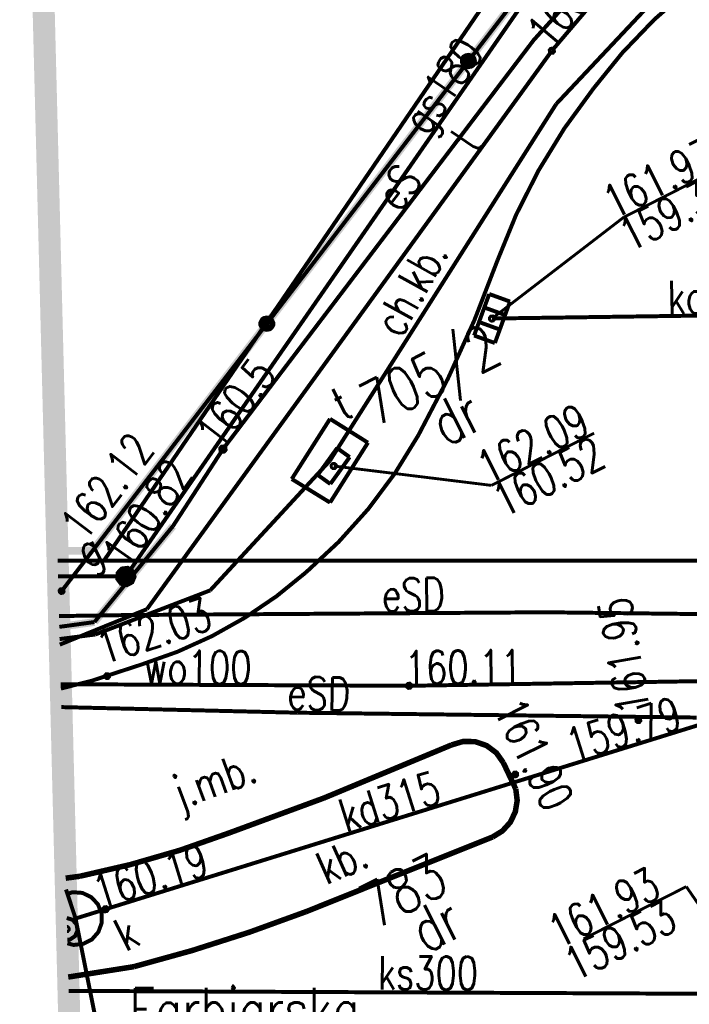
# Model space of a CAD drawing. Extents: x 0 to 7432618, y -40 to 5712028.
# Tile 64 of 165: x 7431171 to 7431186, y 5711661 to 5711683. Entities that reach past the tile are written whole.
import ezdxf
from ezdxf.enums import TextEntityAlignment as Align

# ---------------------------------------------------------------- set-up
doc = ezdxf.new("R2010")
doc.units = 0
doc.header["$MEASUREMENT"] = 0
for name, pattern in [('0', [1.5, 1, -0.5]), ('2217', [2, 1.5, -0.5]), ('2218', [1, 0.5, -0.5]), ('3901', [0])]:
    doc.linetypes.add(name, pattern=pattern)
for name, color, linetype in [('Dzialki', 7, 'Continuous'), ('Kontury', 7, 'Continuous'), ('Numery_dzialek', 7, 'Continuous'), ('OTK_E_T_0', 7, 'Continuous'), ('OTK_E_T_1', 7, 'Continuous'), ('OTK_E_T_3', 7, 'Continuous'), ('OTK_L_0', 7, 'Continuous'), ('OTK_L_1', 7, 'Continuous'), ('OTK_L_2', 7, 'Continuous'), ('OTK_L_4', 7, 'Continuous'), ('OTO_L_0', 7, 'Continuous'), ('OTR_T_0', 7, 'Continuous'), ('SUEP_E_T_0', 7, 'Continuous'), ('SUEP_L_0', 7, 'Continuous'), ('SUER_T_0', 7, 'Continuous'), ('SUG_E_T_2', 7, 'Continuous'), ('SUG_T_1', 7, 'Continuous'), ('SUGP_E_T_0', 7, 'Continuous'), ('SUGP_L_0', 7, 'Continuous'), ('SUGR_T_0', 7, 'Continuous'), ('SUK_T_1', 7, 'Continuous'), ('SUKP_E_T_0', 7, 'Continuous'), ('SUKP_L_0', 7, 'Continuous'), ('SUKR_T_0', 7, 'Continuous'), ('SUL_L_1', 7, 'Continuous'), ('SUP_E_T_1', 7, 'Continuous'), ('SUP_L_1', 7, 'Continuous'), ('SUP_T_4', 7, 'Continuous'), ('SUTP_E_T_0', 7, 'Continuous'), ('SUTP_L_0', 7, 'Continuous'), ('SUTR_T_0', 7, 'Continuous'), ('SUWP_E_T_0', 7, 'Continuous'), ('SUWP_L_0', 7, 'Continuous'), ('SUWR_T_0', 7, 'Continuous'), ('Uzytki', 7, 'Continuous'), ('zakres', 7, 'Continuous')]:
    doc.layers.add(name, color=color, linetype=linetype)
doc.styles.add('STYL_ARIAL', font='simplex', dxfattribs={"width": 0.75, "oblique": 0.1})

msp = doc.modelspace()

# ---------------------------------------------------------------- linework, layer by layer
at = {"layer": 'Dzialki', "color": 18, "true_color": 0x000000, "const_width": 0.09}
for points in [[(7431172.516, 5711670.646), (7431181.071, 5711683.175)], [(7431172.516, 5711670.646), (7431171.47, 5711670.646)], [(7431192.516, 5711670.646), (7431172.516, 5711670.646)]]:
    msp.add_lwpolyline(points, dxfattribs=at)
at = {"layer": 'Kontury', "color": 82, "linetype": '2217', "true_color": 0x24bc24, "const_width": 0.09}
for points in [[(7431172.516, 5711670.646), (7431181.071, 5711683.175)], [(7431171.47, 5711670.646), (7431172.516, 5711670.646)]]:
    msp.add_lwpolyline(points, dxfattribs=at)
at = {"layer": 'OTK_L_0', "color": 18, "linetype": '0', "true_color": 0x000000, "const_width": 0.09}
for points in [[(7431183.598, 5711681.343), (7431184.252, 5711682.152), (7431184.973, 5711682.903), (7431185.756, 5711683.589), (7431186.595, 5711684.205)], [(7431181.427, 5711677.453), (7431181.85, 5711678.488), (7431182.355, 5711679.486), (7431182.939, 5711680.439), (7431183.598, 5711681.343)], [(7431181.427, 5711677.453), (7431180.904, 5711676.098), (7431180.305, 5711674.774), (7431179.633, 5711673.486)], [(7431179.633, 5711673.486), (7431179.105, 5711672.628), (7431178.503, 5711671.821), (7431177.83, 5711671.072), (7431177.093, 5711670.385)], [(7431177.093, 5711670.385), (7431176.425, 5711669.843), (7431175.713, 5711669.359), (7431174.962, 5711668.938), (7431174.178, 5711668.583), (7431173.366, 5711668.295)], [(7431173.366, 5711668.295), (7431172.241, 5711667.928), (7431171.543, 5711667.751)], [(7431180.388, 5711666.475), (7431180.65, 5711666.553), (7431180.923, 5711666.548), (7431181.181, 5711666.459), (7431181.4, 5711666.295), (7431181.558, 5711666.072)], [(7431177.499, 5711665.272), (7431180.388, 5711666.475)], [(7431181.558, 5711666.072), (7431181.84, 5711665.475)], [(7431181.84, 5711665.475), (7431181.872, 5711665.215), (7431181.829, 5711664.956), (7431181.715, 5711664.721), (7431181.539, 5711664.526), (7431181.316, 5711664.389)], [(7431175.345, 5711664.478), (7431177.499, 5711665.272)], [(7431175.345, 5711664.478), (7431174.239, 5711664.089), (7431173.113, 5711663.763), (7431171.971, 5711663.499)], [(7431181.316, 5711664.389), (7431177.094, 5711662.698)], [(7431171.652, 5711663.456), (7431171.971, 5711663.499)], [(7431176.711, 5711662.553), (7431176.326, 5711662.412)], [(7431177.094, 5711662.698), (7431176.711, 5711662.553)], [(7431176.326, 5711662.412), (7431175.939, 5711662.276)], [(7431175.552, 5711662.145), (7431175.162, 5711662.018)], [(7431175.939, 5711662.276), (7431175.552, 5711662.145)], [(7431174.771, 5711661.895), (7431174.379, 5711661.778)], [(7431175.162, 5711662.018), (7431174.771, 5711661.895)], [(7431173.985, 5711661.664), (7431173.591, 5711661.556)], [(7431174.379, 5711661.778), (7431173.985, 5711661.664)], [(7431173.194, 5711661.451), (7431171.709, 5711661.216)], [(7431173.591, 5711661.556), (7431173.194, 5711661.451)]]:
    msp.add_lwpolyline(points, dxfattribs=at)
at = {"layer": 'OTK_L_1', "color": 18, "true_color": 0x000000, "const_width": 0.125}
for points in [[(7431180.388, 5711666.475), (7431180.65, 5711666.553), (7431180.923, 5711666.548), (7431181.181, 5711666.459), (7431181.4, 5711666.295), (7431181.558, 5711666.072)], [(7431177.499, 5711665.272), (7431180.388, 5711666.475)], [(7431181.558, 5711666.072), (7431181.84, 5711665.475)], [(7431181.84, 5711665.475), (7431181.872, 5711665.215), (7431181.829, 5711664.956), (7431181.715, 5711664.721), (7431181.539, 5711664.526), (7431181.316, 5711664.389)], [(7431175.345, 5711664.478), (7431177.499, 5711665.272)], [(7431175.345, 5711664.478), (7431174.239, 5711664.089), (7431173.113, 5711663.763), (7431171.971, 5711663.499)], [(7431181.316, 5711664.389), (7431177.094, 5711662.698)], [(7431171.652, 5711663.456), (7431171.971, 5711663.499)], [(7431177.094, 5711662.698), (7431175.81, 5711662.232), (7431174.51, 5711661.816), (7431173.194, 5711661.451)], [(7431173.194, 5711661.451), (7431171.709, 5711661.216)]]:
    msp.add_lwpolyline(points, dxfattribs=at)
at = {"layer": 'OTK_L_2', "color": 18, "linetype": '0', "true_color": 0x000000, "const_width": 0.09}
for points in [[(7431183.598, 5711681.343), (7431184.252, 5711682.152), (7431184.973, 5711682.903), (7431185.756, 5711683.589), (7431186.595, 5711684.205)], [(7431181.954, 5711683.513), (7431171.556, 5711669.954)], [(7431181.427, 5711677.453), (7431181.85, 5711678.488), (7431182.355, 5711679.486), (7431182.939, 5711680.439), (7431183.598, 5711681.343)], [(7431181.427, 5711677.453), (7431180.904, 5711676.098), (7431180.305, 5711674.774), (7431179.633, 5711673.486)], [(7431179.633, 5711673.486), (7431179.105, 5711672.628), (7431178.503, 5711671.821), (7431177.83, 5711671.072), (7431177.093, 5711670.385)], [(7431177.093, 5711670.385), (7431176.425, 5711669.843), (7431175.713, 5711669.359), (7431174.962, 5711668.938), (7431174.178, 5711668.583), (7431173.366, 5711668.295)], [(7431171.556, 5711669.954), (7431171.488, 5711669.948)], [(7431173.366, 5711668.295), (7431172.241, 5711667.928), (7431171.543, 5711667.751)]]:
    msp.add_lwpolyline(points, dxfattribs=at)
at = {"layer": 'OTK_L_4', "color": 18, "linetype": '0', "true_color": 0x000000, "const_width": 0.09}
for points in [[(7431180.388, 5711666.475), (7431180.65, 5711666.553), (7431180.923, 5711666.548), (7431181.181, 5711666.459), (7431181.4, 5711666.295), (7431181.558, 5711666.072)], [(7431180.388, 5711666.475), (7431177.499, 5711665.272)], [(7431181.84, 5711665.475), (7431181.558, 5711666.072)], [(7431181.84, 5711665.475), (7431181.872, 5711665.215), (7431181.829, 5711664.956), (7431181.715, 5711664.721), (7431181.539, 5711664.526), (7431181.316, 5711664.389)], [(7431177.499, 5711665.272), (7431175.345, 5711664.478)], [(7431175.345, 5711664.478), (7431174.239, 5711664.089), (7431173.113, 5711663.763), (7431171.971, 5711663.499)], [(7431177.094, 5711662.698), (7431181.316, 5711664.389)], [(7431171.971, 5711663.499), (7431171.652, 5711663.456)], [(7431177.094, 5711662.698), (7431175.81, 5711662.232), (7431174.51, 5711661.816), (7431173.194, 5711661.451)], [(7431171.709, 5711661.216), (7431173.194, 5711661.451)]]:
    msp.add_lwpolyline(points, dxfattribs=at)
at = {"layer": 'OTO_L_0', "color": 18, "linetype": '3901', "true_color": 0x000000, "const_width": 0.175}
for points in [[(7431181.954, 5711683.513), (7431172.263, 5711670.876)], [(7431172.263, 5711670.876), (7431171.464, 5711670.869)]]:
    msp.add_lwpolyline(points, dxfattribs=at)
at = {"layer": 'OTO_L_0', "color": 18, "true_color": 0x000000}
for centre, radius in [((7431180.768, 5711681.967), 0.175), ((7431180.768, 5711681.967), 0.158), ((7431180.768, 5711681.967), 0.14), ((7431180.768, 5711681.967), 0.122), ((7431180.768, 5711681.967), 0.105), ((7431180.768, 5711681.967), 0.0875), ((7431180.768, 5711681.967), 0.07), ((7431180.768, 5711681.967), 0.0525), ((7431180.768, 5711681.967), 0.035), ((7431176.204, 5711676.016), 0.175), ((7431176.204, 5711676.016), 0.158), ((7431176.204, 5711676.016), 0.14), ((7431176.204, 5711676.016), 0.122), ((7431176.204, 5711676.016), 0.105), ((7431176.204, 5711676.016), 0.0875), ((7431176.204, 5711676.016), 0.07), ((7431176.204, 5711676.016), 0.0525), ((7431176.204, 5711676.016), 0.035)]:
    msp.add_circle(centre, radius, dxfattribs=at)
at = {"layer": 'OTR_T_0', "color": 18, "true_color": 0x000000, "const_width": 0.09}
for points in [[(7431171.54, 5711670), (7431171.574, 5711670.003), (7431171.6, 5711669.981), (7431171.603, 5711669.946), (7431171.581, 5711669.92), (7431171.546, 5711669.918), (7431171.52, 5711669.94), (7431171.517, 5711669.974), (7431171.54, 5711670)], [(7431172.569, 5711668.073), (7431172.604, 5711668.076), (7431172.63, 5711668.054), (7431172.633, 5711668.019), (7431172.61, 5711667.993), (7431172.576, 5711667.991), (7431172.55, 5711668.013), (7431172.547, 5711668.047), (7431172.569, 5711668.073)], [(7431184.594, 5711667.075), (7431184.628, 5711667.077), (7431184.655, 5711667.055), (7431184.657, 5711667.021), (7431184.635, 5711666.994), (7431184.601, 5711666.992), (7431184.574, 5711667.014), (7431184.572, 5711667.048), (7431184.594, 5711667.075)], [(7431181.808, 5711665.846), (7431181.842, 5711665.849), (7431181.869, 5711665.826), (7431181.871, 5711665.792), (7431181.849, 5711665.766), (7431181.815, 5711665.763), (7431181.788, 5711665.786), (7431181.786, 5711665.82), (7431181.808, 5711665.846)]]:
    msp.add_lwpolyline(points, dxfattribs=at)
at = {"layer": 'SUEP_L_0', "color": 1, "true_color": 0xff0000, "const_width": 0.09}
for points in [[(7431189.92, 5711690.984), (7431182.243, 5711682.437)], [(7431182.243, 5711682.437), (7431175.212, 5711673.175)], [(7431175.212, 5711673.175), (7431174.08, 5711671.431)], [(7431174.08, 5711671.431), (7431172.303, 5711669.258)], [(7431173.053, 5711669.416), (7431182.539, 5711669.479)], [(7431182.539, 5711669.479), (7431191.323, 5711669.375)], [(7431171.502, 5711669.393), (7431173.053, 5711669.416)], [(7431172.303, 5711669.258), (7431171.508, 5711669.148)], [(7431176.907, 5711667.204), (7431171.554, 5711667.331)], [(7431185.935, 5711667.094), (7431176.907, 5711667.204)]]:
    msp.add_lwpolyline(points, dxfattribs=at)
at = {"layer": 'SUER_T_0', "color": 1, "true_color": 0xff0000, "const_width": 0.09}
msp.add_lwpolyline([(7431175.183, 5711673.231), (7431175.231, 5711673.235), (7431175.268, 5711673.204), (7431175.271, 5711673.156), (7431175.24, 5711673.12), (7431175.193, 5711673.116), (7431175.156, 5711673.147), (7431175.152, 5711673.195), (7431175.183, 5711673.231)], dxfattribs=at)
at = {"layer": 'SUG_T_1', "color": 56, "true_color": 0x808000, "const_width": 0.09}
for points in [[(7431172.92, 5711670.47), (7431173.056, 5711670.487), (7431173.171, 5711670.412), (7431173.211, 5711670.281), (7431173.157, 5711670.155), (7431173.035, 5711670.093), (7431172.902, 5711670.124), (7431172.82, 5711670.233), (7431172.827, 5711670.37), (7431172.92, 5711670.47)], [(7431172.932, 5711670.448), (7431173.05, 5711670.462), (7431173.151, 5711670.397), (7431173.186, 5711670.283), (7431173.139, 5711670.172), (7431173.032, 5711670.118), (7431172.916, 5711670.145), (7431172.844, 5711670.241), (7431172.85, 5711670.36), (7431172.932, 5711670.448)], [(7431172.943, 5711670.425), (7431173.057, 5711670.434), (7431173.145, 5711670.36), (7431173.154, 5711670.245), (7431173.079, 5711670.158), (7431172.965, 5711670.149), (7431172.877, 5711670.224), (7431172.868, 5711670.338), (7431172.943, 5711670.425)], [(7431172.954, 5711670.403), (7431173.05, 5711670.411), (7431173.122, 5711670.349), (7431173.13, 5711670.253), (7431173.068, 5711670.18), (7431172.972, 5711670.173), (7431172.9, 5711670.235), (7431172.892, 5711670.33), (7431172.954, 5711670.403)], [(7431172.966, 5711670.381), (7431173.042, 5711670.387), (7431173.1, 5711670.337), (7431173.106, 5711670.261), (7431173.056, 5711670.203), (7431172.98, 5711670.197), (7431172.922, 5711670.246), (7431172.916, 5711670.323), (7431172.966, 5711670.381)], [(7431172.977, 5711670.359), (7431173.034, 5711670.363), (7431173.078, 5711670.326), (7431173.082, 5711670.269), (7431173.045, 5711670.225), (7431172.988, 5711670.22), (7431172.944, 5711670.258), (7431172.94, 5711670.315), (7431172.977, 5711670.359)], [(7431172.988, 5711670.336), (7431173.026, 5711670.339), (7431173.056, 5711670.314), (7431173.059, 5711670.276), (7431173.034, 5711670.247), (7431172.996, 5711670.244), (7431172.966, 5711670.269), (7431172.963, 5711670.307), (7431172.988, 5711670.336)], [(7431173, 5711670.314), (7431173.019, 5711670.316), (7431173.033, 5711670.303), (7431173.035, 5711670.284), (7431173.022, 5711670.269), (7431173.003, 5711670.268), (7431172.989, 5711670.28), (7431172.987, 5711670.299), (7431173, 5711670.314)], [(7431173.008, 5711670.298), (7431173.013, 5711670.299), (7431173.017, 5711670.295), (7431173.018, 5711670.29), (7431173.014, 5711670.285), (7431173.009, 5711670.285), (7431173.005, 5711670.288), (7431173.004, 5711670.294), (7431173.008, 5711670.298)]]:
    msp.add_lwpolyline(points, dxfattribs=at)
at = {"layer": 'SUGP_L_0', "color": 56, "true_color": 0x808000, "const_width": 0.09}
for points in [[(7431182.084, 5711683.388), (7431173.011, 5711670.292)], [(7431173.011, 5711670.292), (7431171.479, 5711670.29)]]:
    msp.add_lwpolyline(points, dxfattribs=at)
at = {"layer": 'SUGR_T_0', "color": 56, "true_color": 0x808000, "const_width": 0.065}
msp.add_lwpolyline([(7431172.983, 5711670.347), (7431173.03, 5711670.351), (7431173.067, 5711670.32), (7431173.07, 5711670.272), (7431173.039, 5711670.236), (7431172.992, 5711670.232), (7431172.955, 5711670.263), (7431172.952, 5711670.311), (7431172.983, 5711670.347)], dxfattribs=at)
at = {"layer": 'SUK_T_1', "color": 36, "true_color": 0x803300, "const_width": 0.09}
for points in [[(7431180.897, 5711675.748), (7431181.239, 5711676.688)], [(7431181.239, 5711676.688), (7431181.709, 5711676.517)], [(7431181.128, 5711676.383), (7431181.598, 5711676.212)], [(7431181.709, 5711676.517), (7431181.367, 5711675.578)], [(7431181.008, 5711676.054), (7431181.478, 5711675.883)], [(7431181.367, 5711675.578), (7431180.897, 5711675.748)]]:
    msp.add_lwpolyline(points, dxfattribs=at)
at = {"layer": 'SUKP_L_0', "color": 36, "true_color": 0x803300, "const_width": 0.09}
for points in [[(7431195.699, 5711676.337), (7431181.303, 5711676.133)], [(7431185.993, 5711666.929), (7431171.876, 5711662.542)], [(7431171.659, 5711663.199), (7431171.876, 5711662.542)], [(7431171.876, 5711662.542), (7431172.801, 5711657.906)], [(7431191.151, 5711660.814), (7431171.717, 5711660.903)]]:
    msp.add_lwpolyline(points, dxfattribs=at)
at = {"layer": 'SUKR_T_0', "color": 36, "true_color": 0x803300, "const_width": 0.065}
for points in [[(7431184.283, 5711678.426), (7431186.581, 5711679.597)], [(7431181.303, 5711676.133), (7431184.283, 5711678.426)], [(7431181.275, 5711676.189), (7431181.322, 5711676.192), (7431181.359, 5711676.161), (7431181.362, 5711676.114), (7431181.331, 5711676.077), (7431181.284, 5711676.073), (7431181.247, 5711676.105), (7431181.244, 5711676.152), (7431181.275, 5711676.189)], [(7431183.378, 5711662.082), (7431185.7, 5711663.265)], [(7431188.896, 5711658.61), (7431185.7, 5711663.265)], [(7431172.526, 5711662.809), (7431172.574, 5711662.812), (7431172.611, 5711662.781), (7431172.614, 5711662.734), (7431172.583, 5711662.697), (7431172.536, 5711662.694), (7431172.499, 5711662.725), (7431172.495, 5711662.772), (7431172.526, 5711662.809)], [(7431171.68, 5711662.362), (7431171.691, 5711662.363), (7431171.728, 5711662.331), (7431171.731, 5711662.284), (7431171.7, 5711662.247), (7431171.683, 5711662.246)]]:
    msp.add_lwpolyline(points, dxfattribs=at)
at = {"layer": 'SUL_L_1', "color": 18, "true_color": 0x000000, "const_width": 0.175}
for points in [[(7431174.08, 5711671.431), (7431172.303, 5711669.258)], [(7431172.303, 5711669.258), (7431171.508, 5711669.148)]]:
    msp.add_lwpolyline(points, dxfattribs=at)
at = {"layer": 'SUP_L_1', "color": 30, "true_color": 0xff9100, "const_width": 0.09}
for points in [[(7431177.635, 5711673.86), (7431176.769, 5711672.498)], [(7431178.493, 5711673.321), (7431177.635, 5711673.86)], [(7431177.636, 5711671.964), (7431178.493, 5711673.321)], [(7431176.769, 5711672.498), (7431177.636, 5711671.964)]]:
    msp.add_lwpolyline(points, dxfattribs=at)
at = {"layer": 'SUP_L_1', "color": 36, "true_color": 0x803300, "const_width": 0.09}
msp.add_lwpolyline([(7431171.662, 5711663.093), (7431171.81, 5711663.138), (7431172.03, 5711663.122), (7431172.229, 5711663.027), (7431172.38, 5711662.867), (7431172.464, 5711662.662), (7431172.467, 5711662.442), (7431172.391, 5711662.235), (7431172.246, 5711662.069), (7431172.05, 5711661.968), (7431171.831, 5711661.943), (7431171.69, 5711661.981)], dxfattribs=at)
at = {"layer": 'SUP_T_4', "color": 18, "true_color": 0x000000, "const_width": 0.09}
for points in [[(7431177.796, 5711673.198), (7431177.358, 5711672.59)], [(7431177.642, 5711672.385), (7431178.08, 5711672.994)], [(7431178.08, 5711672.994), (7431177.796, 5711673.198)], [(7431177.358, 5711672.59), (7431177.642, 5711672.385)], [(7431171.675, 5711662.553), (7431171.802, 5711662.516), (7431171.897, 5711662.412)], [(7431171.897, 5711662.412), (7431171.92, 5711662.273), (7431171.864, 5711662.144), (7431171.748, 5711662.065), (7431171.688, 5711662.064)]]:
    msp.add_lwpolyline(points, dxfattribs=at)
at = {"layer": 'SUTP_L_0', "color": 30, "true_color": 0xff9100, "const_width": 0.09}
for points in [[(7431182.657, 5711682.199), (7431188.215, 5711688.735)], [(7431182.755, 5711680.992), (7431189.676, 5711688.357)], [(7431173.491, 5711669.549), (7431182.657, 5711682.199)], [(7431177.631, 5711672.91), (7431182.755, 5711680.992)], [(7431174.923, 5711669.975), (7431177.631, 5711672.91)], [(7431172.323, 5711668.976), (7431174.923, 5711669.975)], [(7431171.518, 5711668.746), (7431173.491, 5711669.549)], [(7431171.515, 5711668.872), (7431172.323, 5711668.976)]]:
    msp.add_lwpolyline(points, dxfattribs=at)
at = {"layer": 'SUTR_T_0', "color": 30, "true_color": 0xff9100, "const_width": 0.065}
for points in [[(7431182.628, 5711682.254), (7431182.676, 5711682.258), (7431182.712, 5711682.227), (7431182.716, 5711682.179), (7431182.685, 5711682.143), (7431182.637, 5711682.139), (7431182.601, 5711682.17), (7431182.597, 5711682.218), (7431182.628, 5711682.254)], [(7431181.29, 5711672.353), (7431183.612, 5711673.536)], [(7431177.691, 5711672.847), (7431177.739, 5711672.851), (7431177.775, 5711672.82), (7431177.779, 5711672.772), (7431177.748, 5711672.736), (7431177.7, 5711672.732), (7431177.664, 5711672.763), (7431177.66, 5711672.811), (7431177.691, 5711672.847)], [(7431177.719, 5711672.792), (7431181.29, 5711672.353)]]:
    msp.add_lwpolyline(points, dxfattribs=at)
at = {"layer": 'SUWP_L_0', "color": 5, "true_color": 0x0000ff, "const_width": 0.09}
for points in [[(7431179.425, 5711667.814), (7431197.728, 5711668.105)], [(7431171.541, 5711667.849), (7431179.425, 5711667.814)]]:
    msp.add_lwpolyline(points, dxfattribs=at)
at = {"layer": 'SUWR_T_0', "color": 5, "true_color": 0x0000ff, "const_width": 0.065}
msp.add_lwpolyline([(7431179.397, 5711667.869), (7431179.444, 5711667.873), (7431179.481, 5711667.842), (7431179.485, 5711667.794), (7431179.454, 5711667.758), (7431179.406, 5711667.754), (7431179.369, 5711667.785), (7431179.366, 5711667.833), (7431179.397, 5711667.869)], dxfattribs=at)
at = {"layer": 'Uzytki', "color": 96, "linetype": '2218', "true_color": 0x008000, "const_width": 0.09}
for points in [[(7431172.516, 5711670.646), (7431181.071, 5711683.175)], [(7431171.47, 5711670.646), (7431172.516, 5711670.646)]]:
    msp.add_lwpolyline(points, dxfattribs=at)
at = {"layer": 'zakres', "color": 18, "linetype": '0', "true_color": 0x000000, "const_width": 0.5}
msp.add_lwpolyline([(7431170.861, 5711694.664), (7431172.664, 5711623.536), (7431599.413, 5711624.947), (7431599.511, 5711698.029), (7431170.861, 5711694.664)], dxfattribs=at)

# ---------------------------------------------------------------- texts
at = {"layer": 'Dzialki', "color": 18, "true_color": 0x000000, "style": 'STYL_ARIAL', "width": 0.75}
msp.add_text('Farbiarska', height=1, rotation=0.0888, dxfattribs=at).set_placement((7431175.702, 5711659.671), align=Align.BOTTOM_CENTER)
at = {"layer": 'Numery_dzialek', "color": 18, "true_color": 0x000000, "style": 'STYL_ARIAL', "width": 0.75}
for s, p in [('705/2', (7431178.209, 5711674.558)), ('783', (7431178.212, 5711663.183))]:
    msp.add_text(s, height=1, rotation=27, dxfattribs=at).set_placement(p, align=Align.TOP_LEFT)
at = {"layer": 'OTK_E_T_0', "color": 18, "true_color": 0x000000, "style": 'STYL_ARIAL', "width": 0.75}
msp.add_text('j.mb.', height=0.75, rotation=20.2464, dxfattribs=at).set_placement((7431175.01, 5711665.69), align=Align.MIDDLE_CENTER)
at = {"layer": 'OTK_E_T_1', "color": 18, "true_color": 0x000000, "style": 'STYL_ARIAL', "width": 0.75}
msp.add_text('ch.kb.', height=0.75, rotation=61.0489, dxfattribs=at).set_placement((7431179.46, 5711676.824), align=Align.MIDDLE_CENTER)
at = {"layer": 'OTK_E_T_3', "color": 18, "true_color": 0x000000, "style": 'STYL_ARIAL', "width": 0.75}
msp.add_text('kb.', height=0.75, rotation=24.1242, dxfattribs=at).set_placement((7431177.905, 5711663.863), align=Align.MIDDLE_CENTER)
at = {"layer": 'OTR_T_0', "color": 18, "true_color": 0x000000, "style": 'STYL_ARIAL', "width": 0.75}
for s, rotation, p in [('162.12', 52.5153, (7431172.259, 5711670.914)), ('162.03', 18.3674, (7431172.577, 5711668.073)), ('161.90', 296.476, (7431181.121, 5711667.182))]:
    msp.add_text(s, height=0.75, rotation=rotation, dxfattribs=at).set_placement(p, align=Align.BOTTOM_LEFT)
msp.add_text('161.95', height=0.75, rotation=99.8851, dxfattribs=at).set_placement((7431184.516, 5711667.185), align=Align.MIDDLE_LEFT)
at = {"layer": 'SUEP_E_T_0', "color": 1, "true_color": 0xff0000, "style": 'STYL_ARIAL', "width": 0.75}
for s, rotation, p in [('eS', 52.7938, (7431179.179, 5711679.106)), ('eSD', 0.6357, (7431179.524, 5711669.879)), ('eSD', 358.6378, (7431177.382, 5711667.637))]:
    msp.add_text(s, height=0.75, rotation=rotation, dxfattribs=at).set_placement(p, align=Align.MIDDLE_CENTER)
at = {"layer": 'SUER_T_0', "color": 1, "true_color": 0xff0000, "style": 'STYL_ARIAL', "width": 0.75}
msp.add_text('160.5', height=0.75, rotation=52.4408, dxfattribs=at).set_placement((7431174.841, 5711673.358), align=Align.MIDDLE_LEFT)
at = {"layer": 'SUG_E_T_2', "color": 56, "true_color": 0x808000, "style": 'STYL_ARIAL', "width": 0.75}
msp.add_text('g', height=0.75, rotation=27, dxfattribs=at).set_placement((7431172.242, 5711670.266), align=Align.BOTTOM_LEFT)
at = {"layer": 'SUGP_E_T_0', "color": 56, "true_color": 0x808000, "style": 'STYL_ARIAL', "width": 0.75}
msp.add_text('gs180', height=0.75, rotation=55.2861, dxfattribs=at).set_placement((7431180.179, 5711681.41), align=Align.MIDDLE_CENTER)
at = {"layer": 'SUGR_T_0', "color": 56, "true_color": 0x808000, "style": 'STYL_ARIAL', "width": 0.75}
msp.add_text('160.82', height=0.75, rotation=55.2861, dxfattribs=at).set_placement((7431172.737, 5711670.632), align=Align.MIDDLE_LEFT)
at = {"layer": 'SUKP_E_T_0', "color": 36, "true_color": 0x803300, "style": 'STYL_ARIAL', "width": 0.75}
for s, rotation, p in [('kd200', 0.8125, (7431186.432, 5711676.629)), ('kd315', 17.2637, (7431178.982, 5711665.195)), ('ks300', 359.7371, (7431179.855, 5711661.307))]:
    msp.add_text(s, height=0.75, rotation=rotation, dxfattribs=at).set_placement(p, align=Align.MIDDLE_CENTER)
at = {"layer": 'SUKR_T_0', "color": 36, "true_color": 0x803300, "style": 'STYL_ARIAL', "width": 0.75}
for s, p in [('161.93', (7431183.726, 5711679.038)), ('159.36', (7431184.086, 5711678.296)), ('161.93', (7431182.478, 5711662.52)), ('159.53', (7431182.847, 5711661.778))]:
    msp.add_text(s, height=0.75, rotation=27, dxfattribs=at).set_placement(p, align=Align.TOP_LEFT)
msp.add_text('159.79', height=0.75, rotation=17.2708, dxfattribs=at).set_placement((7431185.546, 5711667.224), align=Align.MIDDLE_RIGHT)
msp.add_text('160.19', height=0.75, rotation=17.2637, dxfattribs=at).set_placement((7431172.301, 5711663.116), align=Align.MIDDLE_LEFT)
at = {"layer": 'SUP_E_T_1', "color": 18, "true_color": 0x000000, "style": 'STYL_ARIAL', "width": 0.75}
msp.add_text('t', height=0.75, rotation=27, dxfattribs=at).set_placement((7431177.889, 5711674.213), align=Align.MIDDLE_CENTER)
msp.add_text('k', height=0.75, rotation=27, dxfattribs=at).set_placement((7431173.475, 5711661.769), align=Align.BOTTOM_RIGHT)
at = {"layer": 'SUTP_E_T_0', "color": 30, "true_color": 0xff9100, "style": 'STYL_ARIAL', "width": 0.75}
msp.add_text('t', height=0.75, rotation=55.8816, dxfattribs=at).set_placement((7431180.698, 5711680.179), align=Align.MIDDLE_CENTER)
at = {"layer": 'SUTR_T_0', "color": 30, "true_color": 0xff9100, "style": 'STYL_ARIAL', "width": 0.75}
msp.add_text('160.2', height=0.75, rotation=49.177, dxfattribs=at).set_placement((7431182.316, 5711682.449), align=Align.MIDDLE_LEFT)
for s, p in [('162.09', (7431180.875, 5711673.03)), ('160.52', (7431181.225, 5711672.281))]:
    msp.add_text(s, height=0.75, rotation=27, dxfattribs=at).set_placement(p, align=Align.TOP_LEFT)
at = {"layer": 'SUWP_E_T_0', "color": 5, "true_color": 0x0000ff, "style": 'STYL_ARIAL', "width": 0.75}
msp.add_text('wo100', height=0.75, rotation=359.7396, dxfattribs=at).set_placement((7431174.642, 5711668.231), align=Align.MIDDLE_CENTER)
at = {"layer": 'SUWR_T_0', "color": 5, "true_color": 0x0000ff, "style": 'STYL_ARIAL', "width": 0.75}
msp.add_text('160.11', height=0.75, rotation=0.6671, dxfattribs=at).set_placement((7431179.326, 5711668.223), align=Align.MIDDLE_LEFT)
at = {"layer": 'Uzytki', "color": 96, "true_color": 0x008000, "style": 'STYL_ARIAL', "width": 0.75}
for p in [(7431180.847, 5711673.178), (7431180.395, 5711661.697)]:
    msp.add_text('dr', height=1, rotation=27, dxfattribs=at).set_placement(p, align=Align.BOTTOM_CENTER)

doc.saveas('drawing.dxf')
